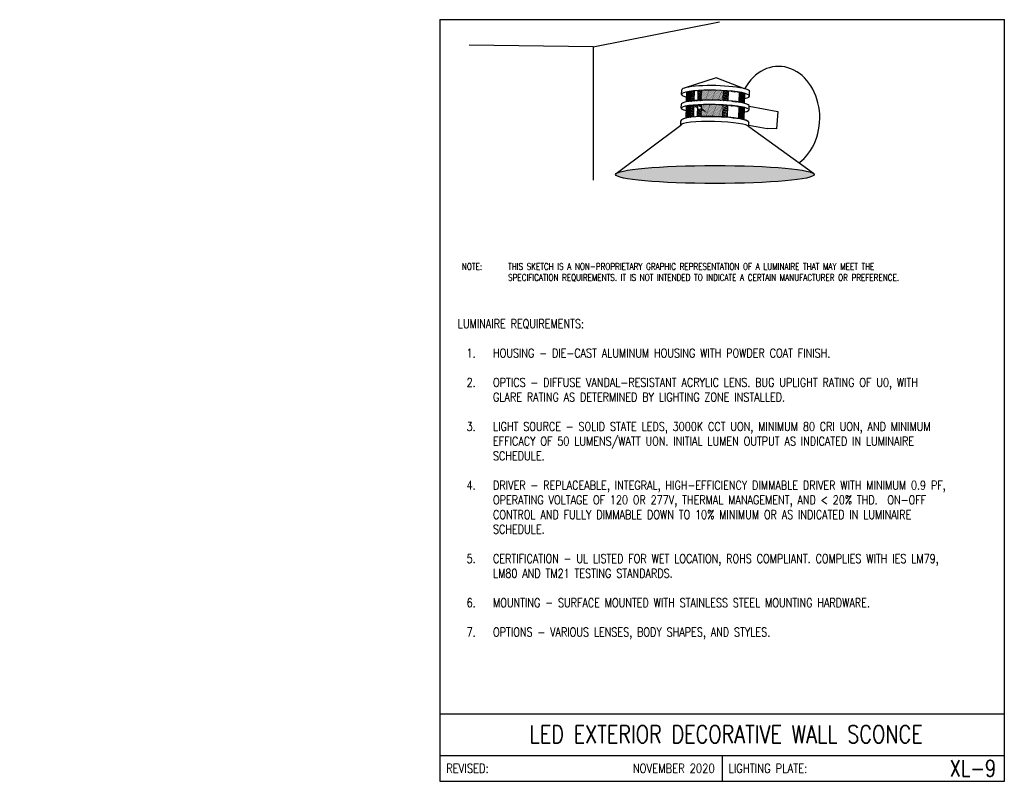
# Model space of a CAD drawing. Header units: inches. Extents: x -5.1 to 6.8, y 0 to 9.2.
import ezdxf
from ezdxf.enums import TextEntityAlignment as Align

# ---------------------------------------------------------------- set-up
doc = ezdxf.new("R2010")
doc.units = ezdxf.units.IN
doc.header["$MEASUREMENT"] = 0
doc.layers.add('_WALLS', color=8, linetype='CONTINUOUS')
doc.layers.add('E-DETL-TEXT', color=3, linetype='CONTINUOUS')
for name, color, linetype, lineweight in [('E-DETL', 10, 'CONTINUOUS', 30), ('E-DETL-FINE', 9, 'CONTINUOUS', 0), ('E-LUM-PLAT', 8, 'CONTINUOUS', 13)]:
    doc.layers.add(name, color=color, linetype=linetype, lineweight=lineweight)
doc.styles.add('romans', font='ROMANS.SHX', dxfattribs={"width": 0.8})
doc.styles.get("Standard").update_dxf_attribs({"font": 'ROMANS.SHX', "width": 0.8, "height": 0.125})

msp = doc.modelspace()

# ---------------------------------------------------------------- hatches: boundary and pattern name
at = {"layer": 'E-DETL-FINE'}
h = msp.add_hatch(dxfattribs=at)
h.set_pattern_fill('DOTS', color=256, scale=0.1, angle=25)
edge = h.paths.add_edge_path()
edge.add_ellipse((3.326, 8.276), major_axis=(-0.41, 0.01), ratio=0.150631, start_angle=315.5612, end_angle=328.4639)
edge.add_line((2.978, 8.317), (2.975, 8.197))
edge.add_ellipse((3.323, 8.156), major_axis=(-0.41, 0.01), ratio=0.150631, start_angle=315.5612, end_angle=328.4639, ccw=False)
edge.add_line((3.032, 8.206), (3.035, 8.326))
h = msp.add_hatch(dxfattribs=at)
h.set_pattern_fill('DOTS', color=256, scale=0.2, angle=25)
edge = h.paths.add_edge_path()
edge.add_ellipse((3.326, 8.276), major_axis=(-0.41, 0.01), ratio=0.150631, start_angle=248.0403, end_angle=256.8364)
edge.add_line((3.421, 8.334), (3.418, 8.214))
edge.add_ellipse((3.323, 8.156), major_axis=(-0.41, 0.01), ratio=0.150631, start_angle=256.2067, end_angle=256.8364, ccw=False)
edge.add_ellipse((3.323, 8.156), major_axis=(-0.41, 0.01), ratio=0.150631, start_angle=248.0403, end_angle=256.2067, ccw=False)
edge.add_line((3.478, 8.209), (3.481, 8.329))
edge = h.paths.add_edge_path()
edge.add_ellipse((3.326, 8.276), major_axis=(-0.41, 0.01), ratio=0.150631, start_angle=308.8129, end_angle=315.5612)
edge.add_line((3.035, 8.326), (3.032, 8.206))
edge.add_ellipse((3.323, 8.156), major_axis=(-0.41, 0.01), ratio=0.150631, start_angle=308.8129, end_angle=315.5612, ccw=False)
edge.add_line((3.068, 8.21), (3.071, 8.33))
h = msp.add_hatch(dxfattribs=at)
h.set_pattern_fill('DOTS', color=256, scale=0.2, angle=25)
edge = h.paths.add_edge_path()
edge.add_ellipse((3.326, 8.276), major_axis=(-0.41, 0.01), ratio=0.150631, start_angle=294.6267, end_angle=300.8103)
edge.add_line((3.118, 8.334), (3.115, 8.214))
edge.add_ellipse((3.323, 8.156), major_axis=(-0.41, 0.01), ratio=0.150631, start_angle=294.6267, end_angle=300.8103, ccw=False)
edge.add_line((3.154, 8.216), (3.157, 8.336))
h = msp.add_hatch(dxfattribs=at)
h.set_pattern_fill('DOTS', color=256, scale=0.1, angle=25)
edge = h.paths.add_edge_path()
edge.add_ellipse((3.505, 8.295), major_axis=(-0.415, 0.027), ratio=0.080541, start_angle=282.0018, end_angle=327.2754)
edge.add_line((3.157, 8.336), (3.154, 8.216))
edge.add_ellipse((3.502, 8.175), major_axis=(-0.411, 0.028), ratio=0.080242, start_angle=282.1496, end_angle=328.3196, ccw=False)
edge.add_line((3.418, 8.214), (3.421, 8.333))
h = msp.add_hatch(dxfattribs=at)
h.set_pattern_fill('DOTS', color=256, scale=0.1, angle=25)
edge = h.paths.add_edge_path()
edge.add_ellipse((3.321, 8.278), major_axis=(-0.413, 0.011), ratio=0.14542, start_angle=213.4613, end_angle=224.9531, ccw=False)
edge.add_line((3.666, 8.302), (3.663, 8.182))
edge.add_ellipse((3.317, 8.158), major_axis=(-0.413, 0.011), ratio=0.145352, start_angle=213.4133, end_angle=224.9235)
edge.add_line((3.611, 8.193), (3.614, 8.313))
h = msp.add_hatch(dxfattribs=at)
h.set_pattern_fill('DOTS', color=256, scale=0.2, angle=25)
edge = h.paths.add_edge_path()
edge.add_ellipse((3.322, 8.11), major_axis=(-0.41, 0.01), ratio=0.129457, start_angle=294.0203, end_angle=391.491, ccw=False)
edge.add_line((3.03, 8.154), (3.027, 8.009))
edge.add_ellipse((3.318, 7.959), major_axis=(-0.41, 0.01), ratio=0.150643, start_angle=308.8185, end_angle=315.5681, ccw=False)
edge.add_line((3.062, 8.013), (3.066, 8.157))
edge = h.paths.add_edge_path()
edge.add_ellipse((3.322, 8.11), major_axis=(-0.41, 0.01), ratio=0.129457, start_angle=294.6387, end_angle=391.491)
edge.add_line((3.113, 8.16), (3.109, 8.017))
edge.add_ellipse((3.318, 7.959), major_axis=(-0.41, 0.01), ratio=0.150643, start_angle=294.6305, end_angle=300.8147, ccw=False)
edge.add_line((3.149, 8.019), (3.152, 8.162))
h = msp.add_hatch(dxfattribs=at)
h.set_pattern_fill('DOTS', color=256, scale=0.1, angle=25)
edge = h.paths.add_edge_path()
edge.add_ellipse((3.322, 8.105), major_axis=(-0.404, 0.016), ratio=0.134111, start_angle=316.4464, end_angle=329.8363)
edge.add_line((2.974, 8.146), (2.97, 8))
edge.add_ellipse((3.108, 7.346), major_axis=(0.473, 0.473), ratio=1, start_angle=412.0311, end_angle=416.9754, ccw=False)
edge.add_line((3.027, 8.009), (3.03, 8.154))
h = msp.add_hatch(dxfattribs=at)
h.set_pattern_fill('DOTS', color=256, scale=0.1, angle=25)
edge = h.paths.add_edge_path()
edge.add_ellipse((3.501, 8.121), major_axis=(-0.431, 0.027), ratio=0.077088, start_angle=281.546, end_angle=324.1878)
edge.add_line((3.152, 8.162), (3.149, 8.019))
edge.add_ellipse((3.287, 7.362), major_axis=(-1.31, 0.022), ratio=0.50352, start_angle=264.9849, end_angle=276.5565, ccw=False)
edge.add_line((3.413, 8.017), (3.417, 8.159))
h = msp.add_hatch(dxfattribs=at)
h.set_pattern_fill('DOTS', color=256, scale=0.2, angle=25)
edge = h.paths.add_edge_path()
edge.add_ellipse((3.322, 8.11), major_axis=(-0.41, 0.01), ratio=0.129457, start_angle=248.0569, end_angle=256.8514)
edge.add_line((3.417, 8.159), (3.413, 8.017))
edge.add_ellipse((3.318, 7.959), major_axis=(-0.41, 0.01), ratio=0.150643, start_angle=248.0399, end_angle=256.8367, ccw=False)
edge.add_line((3.472, 8.013), (3.476, 8.155))
h = msp.add_hatch(dxfattribs=at)
h.set_pattern_fill('DOTS', color=256, scale=0.1, angle=25)
edge = h.paths.add_edge_path()
edge.add_ellipse((3.312, 8.109), major_axis=(-0.411, 0.006), ratio=0.126245, start_angle=211.7437, end_angle=223.6694, ccw=False)
edge.add_line((3.662, 8.131), (3.658, 7.985))
edge.add_ellipse((3.484, 7.339), major_axis=(-0.715, 0.051), ratio=0.93083, start_angle=259.7824, end_angle=264.0372)
edge.add_line((3.606, 7.996), (3.61, 8.141))
h = msp.add_hatch(dxfattribs=at)
h.set_pattern_fill('DOTS', color=256, scale=0.2, angle=25)
edge = h.paths.add_edge_path()
edge.add_ellipse((3.319, 7.32), major_axis=(-1.198, 0), ratio=0.090501, start_angle=353.1488, end_angle=547.3067)
edge.add_ellipse((3.319, 7.32), major_axis=(-1.198, 0), ratio=0.090501, start_angle=187.3067, end_angle=353.0525)
edge.add_line((2.129, 7.334), (2.129, 7.333))

# ---------------------------------------------------------------- linework, layer by layer
at = {"layer": '_WALLS', "color": 254}
for q in [(3.374, 9.16), (0.354, 8.881)]:
    msp.add_line((1.85, 8.862), q, dxfattribs=at)
msp.add_lwpolyline([(1.85, 8.862), (1.85, 7.252)], dxfattribs=at)
at = {"layer": 'E-DETL'}
for p, q in [((0, 9.188), (0, 0)), ((0, 9.188), (6.81, 9.188)), ((6.81, 0), (6.81, 9.188)), ((3.733, 8.146), (4.077, 8.079)), ((4.077, 8.079), (4.061, 7.87)), ((3.727, 7.917), (3.951, 7.873)), ((4.061, 7.87), (3.951, 7.873)), ((0, 0.813), (6.81, 0.813)), ((0, 0.313), (6.81, 0.313)), ((3.405, 0.313), (3.405, 0)), ((0, 0), (6.81, 0))]:
    msp.add_line(p, q, dxfattribs=at)
for points in [[(3.677, 8.354), (3.332, 8.487), (2.947, 8.361)], [(2.917, 8.286), (2.918, 8.34)], [(2.975, 8.197), (2.978, 8.317)], [(3.032, 8.206), (3.035, 8.326)], [(3.068, 8.21), (3.071, 8.33)], [(3.115, 8.214), (3.118, 8.334)], [(3.154, 8.216), (3.157, 8.336)], [(3.418, 8.214), (3.421, 8.334)], [(3.478, 8.209), (3.481, 8.329)], [(3.736, 8.265), (3.737, 8.32)], [(3.611, 8.193), (3.614, 8.313)], [(3.663, 8.182), (3.666, 8.302)], [(3.675, 8.179), (3.678, 8.299)], [(2.912, 8.12), (2.914, 8.167)], [(2.97, 8), (2.974, 8.146)], [(3.027, 8.009), (3.03, 8.154)], [(3.062, 8.013), (3.066, 8.157)], [(3.109, 8.017), (3.113, 8.16)], [(3.152, 8.162), (3.149, 8.019)], [(3.413, 8.017), (3.417, 8.159)], [(3.472, 8.013), (3.476, 8.155)], [(3.606, 7.996), (3.61, 8.141)], [(3.658, 7.985), (3.662, 8.131)], [(3.67, 7.982), (3.674, 8.129)], [(3.732, 8.1), (3.733, 8.146)], [(2.129, 7.333), (2.907, 7.915), (2.908, 7.969)], [(4.507, 7.334), (3.726, 7.896), (3.727, 7.949)]]:
    msp.add_lwpolyline(points, dxfattribs=at)
for centre, major_axis, ratio, start_param, end_param in [((4.087, 8.002), (0, 0.622), 0.798267, 3.656214, 7.253868), ((3.326, 8.276), (-0.41, 0.01), 0.150631, 2.599008, 6.832915), ((3.328, 8.33), (-0.41, 0.01), 0.150631, 3.140913, 6.283185), ((3.323, 8.156), (-0.41, 0.01), 0.150631, 3.132575, 6.292885), ((3.326, 8.276), (-0.41, 0.01), 0.150631, 1.799864, 1.810854), ((3.322, 8.11), (-0.41, 0.01), 0.129457, 2.601333, 6.832808), ((3.322, 8.11), (-0.41, 0.01), 0.129457, 4.482902, 6.832808), ((3.317, 7.905), (-0.41, 0.01), 0.129088, 3.161945, 6.283185), ((3.318, 7.959), (-0.41, 0.01), 0.150643, 3.141593, 6.283185)]:
    msp.add_ellipse(centre, major_axis=major_axis, ratio=ratio, start_param=start_param, end_param=end_param, dxfattribs=at)
at = {"layer": 'E-DETL', "extrusion": (0, 0, -1)}
msp.add_ellipse((3.318, 7.959), major_axis=(-0.41, 0.01), ratio=0.150643, start_param=1.140914, end_param=3.141593, dxfattribs=at)
at = {"layer": 'E-DETL'}
msp.add_ellipse((3.319, 7.32), major_axis=(-1.198, 0), ratio=0.090501, dxfattribs=at)
at = {"layer": 'E-LUM-PLAT'}
for points in [[(3.149, 8.019), (3.152, 8.162)], [(3.413, 8.017), (3.417, 8.159)]]:
    msp.add_lwpolyline(points, dxfattribs=at)

# ---------------------------------------------------------------- texts
at = {"layer": 'E-DETL', "insert": (-5.067, 0.705), "char_height": 0.125, "attachment_point": 4}
msp.add_mtext('\\A1;  \\P ', dxfattribs=at)
at = {"layer": 'E-DETL-TEXT', "style": 'romans', "width": 0.8}
msp.add_text('LED EXTERIOR DECORATIVE WALL SCONCE', height=0.2125, dxfattribs=at).set_placement((3.454, 0.462), align=Align.CENTER)
for s, height, p in [('XL-9', 0.1969, (6.711, 0.156)), ('NOVEMBER 2020', 0.11, (3.316, 0.156))]:
    msp.add_text(s, height=height, dxfattribs=at).set_placement(p, align=Align.MIDDLE_RIGHT)
for s, p in [('REVISED:', (0.077, 0.156)), ('LIGHTING PLATE:', (3.482, 0.156))]:
    msp.add_text(s, height=0.11, dxfattribs=at).set_placement(p, align=Align.MIDDLE_LEFT)
at = {"layer": 'E-DETL-TEXT', "attachment_point": 1}
for s, insert, char_height in [('\\pxi-3,l4,t4;NOTE:^ITHIS SKETCH IS A NON-PROPRIETARY GRAPHIC REPRESENTATION OF A LUMINAIRE THAT MAY MEET THE  \\P^I^ISPECIFICATION REQUIREMENTS. IT IS NOT INTENDED TO INDICATE A CERTAIN MANUFACTURER OR PREFERENCE.', (0.187, 6.25), 0.079687), ('LUMINAIRE REQUIREMENTS:\\P\\P\\pxi-3,l4,t4;1.^IHOUSING - DIE-CAST ALUMINUM HOUSING WITH POWDER COAT FINISH.\\P\\pi0,l0,tz;\\P\\pi-3,l4,t4;2.^IOPTICS - DIFFUSE VANDAL-RESISTANT ACRYLIC LENS. BUG UPLIGHT RATING OF U0, WITH GLARE RATING AS DETERMINED BY LIGHTING ZONE INSTALLED.\\P\\pi0,l0,tz;\\P\\pi-3,l4,t4;3.^ILIGHT SOURCE - SOLID STATE LEDS, 3000K CCT UON, MINIMUM 80 CRI UON, AND MINIMUM EFFICACY OF 50 LUMENS/WATT UON. INITIAL LUMEN OUTPUT AS INDICATED IN LUMINAIRE SCHEDULE.\\P\\pi0,l0,tz;\\P\\pi-3,l4,t4;4.^IDRIVER - REPLACEABLE, INTEGRAL, HIGH-EFFICIENCY DIMMABLE DRIVER WITH MINIMUM 0.9 PF, OPERATING VOLTAGE OF 120 OR 277V, THERMAL MANAGEMENT, AND < 20% THD.  ON-OFF CONTROL AND FULLY DIMMABLE DOWN TO 10% MINIMUM OR AS INDICATED IN LUMINAIRE SCHEDULE.\\P\\pi0,l0,tz;\\P\\pi-3,l4,t4;5.^ICERTIFICATION - UL LISTED FOR WET LOCATION, ROHS COMPLIANT. COMPLIES WITH IES LM79, LM80 AND TM21 TESTING STANDARDS.\\P\\pi0,l0,tz;\\P\\pi-3,l4,t4;6.^IMOUNTING - SURFACE MOUNTED WITH STAINLESS STEEL MOUNTING HARDWARE.\\P\\pi0,l0,tz;\\P\\pi-3,l4,t4;7.^IOPTIONS - VARIOUS LENSES, BODY SHAPES, AND STYLES.', (0.217, 5.573), 0.10625)]:
    msp.add_mtext_dynamic_manual_height_columns(s, width=6.37764, gutter_width=0.625, heights=[0], dxfattribs=dict(at, insert=insert, char_height=char_height))

doc.saveas('drawing.dxf')
